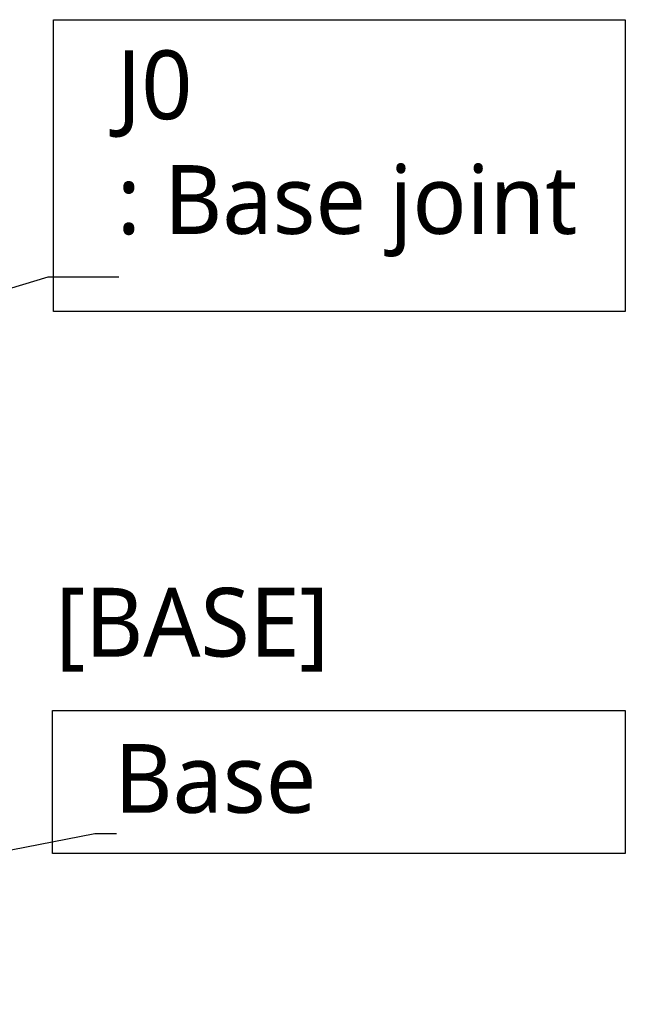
# Model space of a CAD drawing. Header units: millimetres. Extents: x 0 to 7374, y 0 to 4200.
# Tile 13 of 256: x 1374 to 1682, y 907 to 1408. Entities that reach past the tile are written whole.
import ezdxf

# ---------------------------------------------------------------- set-up
doc = ezdxf.new("R2010")
doc.units = ezdxf.units.MM
doc.header["$LTSCALE"] = 0.2
doc.layers.add('05_Section Line', color=3, linetype='Continuous')
doc.styles.add('Rainbow-4.0 Style', font='malgunsl.ttf')
doc.dimstyles.new('Rainbow-4.0 Style', dxfattribs={"dimtxt": 3.5, "dimasz": 2.5, "dimexe": 1, "dimexo": 1, "dimgap": 1, "dimtad": 1, "dimdsep": 46, "dimtxsty": 'Rainbow-4.0 Style', "dimcen": 0, "dimclrd": 251, "dimclre": 251, "dimclrt": 7, "dimazin": 3, "dimtp": 0.1, "dimtm": 0.1, "dimtfac": 0.61, "dimtmove": 0, "dimatfit": 3, "dimfxl": 1, "dimlwd": -1, "dimlwe": -1, "dimarcsym": 1})

msp = doc.modelspace()

# ---------------------------------------------------------------- linework, layer by layer
at = {"layer": '05_Section Line'}
for points in [[(1391.07, 1408.378), (1682.039, 1408.378), (1682.039, 1259.828), (1391.07, 1259.828)], [(1390.504, 1056.955), (1682.039, 1056.955), (1682.039, 984.212), (1390.504, 984.212)]]:
    msp.add_lwpolyline(points, close=True, dxfattribs=at)

# ---------------------------------------------------------------- texts
at = {"color": 7, "char_height": 35, "attachment_point": 7, "style": 'Rainbow-4.0 Style'}
for s, insert in [('J0\\P: Base joint', (1423.271, 1287.62)), ('Base', (1422.044, 1004.337))]:
    msp.add_mtext(s, dxfattribs=dict(at, insert=insert))
at = {"insert": (1392.131, 1076.576), "char_height": 35, "attachment_point": 7, "style": 'Rainbow-4.0 Style'}
msp.add_mtext('[BASE]', dxfattribs=at)

# ---------------------------------------------------------------- leaders
at = {"annotation_type": 0, "has_hookline": 1, "hookline_direction": 0}
for points in [[(965.668, 1148.397), (1388.271, 1277.62), (1413.271, 1277.62)], [(966.227, 907.397), (1412.044, 994.337)]]:
    msp.add_leader(points, dimstyle='Rainbow-4.0 Style', override={"dimscale": 10}, dxfattribs=at)

doc.saveas('drawing.dxf')
